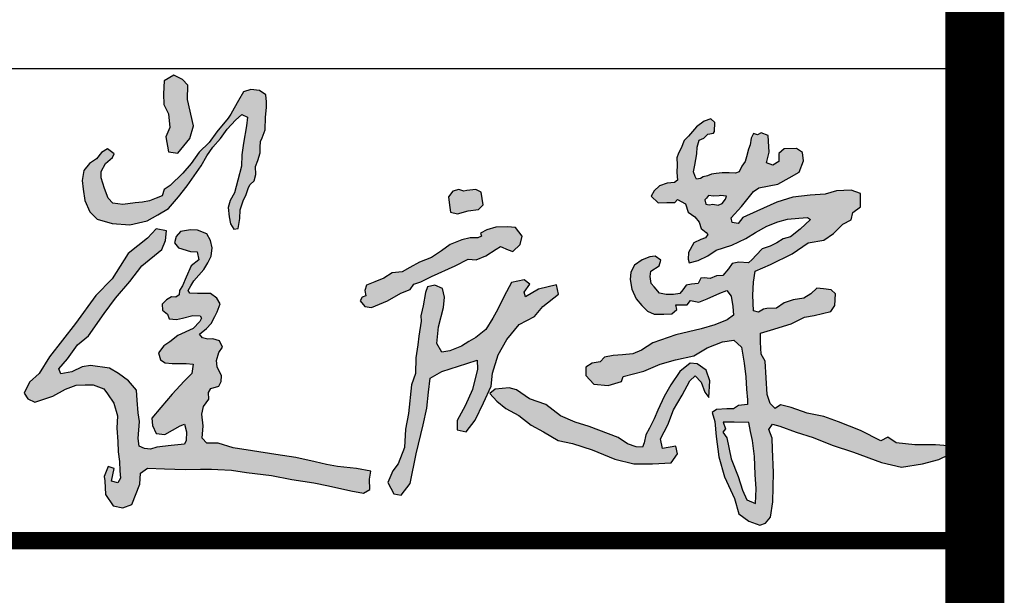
# Model space of a CAD drawing. Extents: x 687841 to 771941, y 252015 to 732780.
# Tile 20 of 98: x 769323 to 770991, y 327631 to 328606. Entities that reach past the tile are written whole.
import ezdxf

# ---------------------------------------------------------------- set-up
doc = ezdxf.new("R2010")
doc.units = 0
doc.header["$LTSCALE"] = 1000
doc.header["$MEASUREMENT"] = 0
doc.layers.get('0').update_dxf_attribs({"linetype": 'CONTINUOUS'})
doc.layers.add('PUB_TITLE', color=4, linetype='CONTINUOUS')

# ---------------------------------------------------------------- blocks, each defined once
blk = doc.blocks.new('崔庆荣')
h = blk.add_hatch(color=3)
h.paths.add_polyline_path([(2828.9, -1198), (2764.3, -1195.5), (2714.2, -1195.5), (2725, -1225.9), (2713.6, -1240.5), (2731.3, -1266.4), (2750.9, -1359.6), (2781.3, -1437.6), (2801.6, -1498.3), (2819.8, -1541.9), (2859.4, -1559.1), (2862.4, -1493.3), (2857.3, -1429.5), (2854.3, -1348.4), (2846.2, -1277.5), (2837.1, -1238)], flags=16)
h.paths.add_polyline_path([(2696.5, -187.3), (2671.7, -187.7), (2650.3, -185.5), (2641.2, -197.4), (2633.9, -204.3), (2637.3, -223.5), (2652.1, -226.9), (2668.6, -224.5), (2692.9, -228.1), (2711, -221.4), (2724.6, -202), (2729.6, -188.5), (2702.7, -185.7)], flags=16)
h.paths.add_polyline_path([(2675.9, 100.4), (2677.7, 140.2), (2659.5, 157.1), (2630.5, 146.3), (2596.7, 120.9), (2561.1, 79.3), (2540.5, 59.9), (2527.2, 26.1), (2515.2, 3.2), (2509.1, -17.6), (2509.7, -47.8), (2509.1, -82.8), (2511.5, -116.6), (2497.6, -126.9), (2465, -129.9), (2431.1, -141.9), (2407, -164.3), (2394.3, -187.8), (2425.7, -217.4), (2463.8, -216.8), (2499.4, -216.2), (2512.1, -202.3), (2546.5, -222.2), (2559.4, -260.2), (2588.3, -280), (2608.1, -304.3), (2617.2, -332.5), (2639.3, -350.7), (2647.1, -358.4), (2635.8, -374.4), (2616, -382), (2583.5, -396.9), (2560.8, -440), (2559.3, -469.4), (2563.1, -485.2), (2603.9, -475.4), (2646.2, -453.5), (2683.9, -428.6), (2753.4, -406), (2816.1, -376.6), (2858.4, -350.1), (2909.1, -321.4), (2958.9, -302.6), (3002, -290.5), (3051.8, -286.7), (3090.4, -283), (3104.7, -292.8), (3057.9, -335), (3014.8, -369.8), (2983.1, -378.8), (2954.4, -396.9), (2924.9, -411.3), (2888.7, -423.3), (2862.2, -450.5), (2844.8, -470.1), (2828.2, -485.2), (2784.4, -483), (2755, -489), (2739.1, -512.6), (2714.1, -541.2), (2685, -542.8), (2656.9, -555), (2630.9, -552.9), (2615.5, -553.9), (2602.8, -577.8), (2573.6, -580.9), (2550.3, -585.7), (2534.9, -605.8), (2521.2, -621.7), (2493.1, -626), (2461.3, -627), (2430.5, -621.2), (2407.7, -593.1), (2394.7, -577.1), (2389.7, -546), (2391.8, -523.2), (2430, -498.8), (2436.9, -473.9), (2412, -455.9), (2388.1, -459.1), (2353.6, -472.3), (2320.2, -495.1), (2303.3, -526.9), (2300.6, -560.3), (2308, -603.2), (2327.3, -645.8), (2352.3, -675.5), (2377.3, -700.5), (2407.7, -714.2), (2450.5, -714.2), (2486.8, -713), (2508.2, -693.4), (2504.7, -672), (2554.6, -672), (2568.9, -653.5), (2605.8, -660.1), (2643.3, -645.8), (2700.4, -621.4), (2730.8, -609.5), (2750.4, -633.9), (2757.6, -679.7), (2761.1, -718.3), (2733.2, -739.1), (2677.1, -761.9), (2616.2, -780), (2503.9, -806.6), (2402, -842.8), (2351.6, -874.2), (2311.6, -891.3), (2266.9, -895.1), (2224, -897.9), (2186, -906.5), (2166.9, -926.5), (2130.8, -932.2), (2102.2, -950.2), (2103.2, -987.3), (2138.4, -1026.3), (2202.1, -1033), (2262.1, -1014.9), (2268.8, -992.1), (2361.1, -968.3), (2434.4, -937.9), (2502.9, -917.9), (2584.8, -900.8), (2643.8, -864.6), (2711.3, -838), (2761.8, -830.4), (2796, -860.8), (2808.7, -933), (2816.2, -993.9), (2818.4, -1049.4), (2823.7, -1096.4), (2823.7, -1117.7), (2783.1, -1120.9), (2761.7, -1136.9), (2731.8, -1136.9), (2684.8, -1139.1), (2665.6, -1152.9), (2677.3, -1193.5), (2683.6, -1260), (2695.5, -1350.5), (2720.7, -1439), (2765.4, -1535.9), (2784.8, -1604), (2829.4, -1636.8), (2878.2, -1654.4), (2904.3, -1646), (2925.3, -1620), (2936.3, -1551), (2938.9, -1420.4), (2935.2, -1316.2), (2933.5, -1267), (2918.1, -1228.4), (2934.5, -1204.6), (2967.2, -1214.3), (3040.9, -1240.3), (3116.8, -1264.1), (3200.8, -1298.8), (3296, -1329.7), (3421, -1376.1), (3509.1, -1396.3), (3603.1, -1382.1), (3676.9, -1361.8), (3722.1, -1340.4), (3717.4, -1301.2), (3661.4, -1297.6), (3568.6, -1297.6), (3486.5, -1288.1), (3449.6, -1263.1), (3417.4, -1279.8), (3327, -1233.4), (3229.4, -1194.1), (3163.9, -1170.4), (3088.9, -1156.1), (3017.5, -1129.9), (2971.1, -1118), (2946.1, -1134.7), (2924.7, -1112.1), (2910.4, -1072.8), (2901.5, -923.6), (2884.5, -893.3), (2880.8, -838.6), (2880.8, -799.5), (2926.6, -785.5), (3017.4, -757.5), (3077.3, -727.2), (3120.1, -719.8), (3195.4, -702.8), (3213.2, -675.5), (3216.1, -623.1), (3196.9, -605.4), (3162.2, -601), (3131.9, -598.8), (3106.1, -623.1), (3074.3, -642.3), (3027, -649.7), (2986.4, -664.5), (2952.4, -687.3), (2910.3, -689.6), (2894.1, -692.5), (2872.7, -705.8), (2849.8, -699.2), (2846.9, -630), (2849.7, -571.4), (2857.2, -523.1), (2926, -493.3), (3022.8, -445.9), (3093.5, -395.7), (3164.3, -384.5), (3207.1, -354.8), (3249, -312.9), (3285.2, -293.4), (3292.7, -260.8), (3327.7, -235.2), (3327.7, -175.7), (3284.8, -161.1), (3220.1, -164.3), (3168.9, -179.9), (3103.1, -183), (3024.8, -192.4), (2953.7, -214.4), (2864.9, -255.1), (2802.1, -283.8), (2781.4, -309.3), (2755.3, -306.2), (2750, -284.3), (2797, -234.2), (2850.3, -167.4), (2873.3, -151.7), (2957.9, -134), (3009.1, -106.8), (3053, -81.8), (3072.8, -30.7), (3068.6, 6.9), (3042.5, 24.7), (2987.1, 23.6), (2963.1, 1.7), (2963.1, -33.8), (2936, -50.5), (2908.8, -39), (2919.3, 8), (2916.9, 56.9), (2915.7, 81.8), (2884, 94), (2868, 85.7), (2849.5, 90.9), (2840.2, 70.3), (2835.1, 41), (2828.4, 22), (2819.2, -13), (2812.5, -34), (2797.5, -54.6), (2785.7, -79.8), (2770.3, -86), (2742, -83.4), (2710.1, -83.4), (2683.8, -87), (2662.2, -90.1), (2644.7, -97.3), (2625.7, -101.9), (2613.9, -109.6), (2595.9, -112.2), (2589.7, -100.9), (2582, -79.3), (2589.2, -50), (2597.9, -0.1), (2598.4, 30.7), (2608.7, 62.1), (2628.8, 69.8), (2646.8, 88.8), (2671.5, 93.4)])
h.paths.add_polyline_path([(1761.7, -1042.6), (1699.4, -1049.4), (1675.1, -1067.9), (1706.3, -1102), (1745.7, -1135.1), (1804.1, -1166.2), (1858.6, -1209), (1914.6, -1239.5), (1979.3, -1278.1), (2042.8, -1290.5), (2131.2, -1319.1), (2232.1, -1360.2), (2316.7, -1381.3), (2400.2, -1381.3), (2483.6, -1377.6), (2511, -1336.6), (2503.5, -1303), (2445, -1312.9), (2435, -1270.6), (2468.6, -1207.2), (2493.5, -1141.2), (2532.1, -1075.3), (2565.8, -1011.9), (2589.4, -989.5), (2616.8, -1016.8), (2633, -1061.6), (2651.7, -1085.3), (2655.4, -1011.9), (2639.2, -963.3), (2599.4, -936), (2568.2, -932.2), (2522.2, -969.9), (2481.1, -1029.4), (2451.6, -1080.8), (2423.4, -1142.9), (2406.8, -1181.5), (2386.6, -1222.6), (2370.7, -1252), (2362.7, -1287.6), (2355.9, -1307.2), (2327.7, -1306.5), (2287.9, -1291.8), (2246.8, -1264.9), (2118.3, -1214.8), (2055, -1195.5), (1989.3, -1167.7), (1925.2, -1117.5), (1851, -1092.1), (1793.1, -1051.9)])
h.paths.add_polyline_path([(1463.5, -599.6), (1429.8, -585.6), (1397.2, -592.7), (1387.5, -617.9), (1378.5, -677.2), (1373, -696.6), (1367.8, -721.6), (1368.2, -746), (1358.7, -812.7), (1353.3, -851.1), (1345, -909.4), (1344.1, -979.5), (1325.1, -1028.7), (1312.1, -1156.8), (1299.4, -1227.6), (1295.1, -1308.4), (1266.7, -1382.1), (1242.6, -1413.3), (1219.9, -1464.4), (1246.9, -1515.4), (1279.5, -1521.1), (1320.6, -1470), (1346.2, -1336.8), (1377.4, -1207.8), (1394.4, -1132.7), (1401.5, -1061.8), (1408.6, -999.4), (1461.1, -969.6), (1571.7, -934.2), (1618.7, -919.2), (1620, -959.7), (1597.3, -1050.4), (1564.6, -1122.7), (1529.2, -1187.9), (1529.2, -1230.5), (1568.9, -1239), (1610, -1186.5), (1646.9, -1110), (1681, -1034.8), (1686.7, -976.7), (1712.2, -895.9), (1750.5, -827.9), (1805.8, -759.8), (1873.9, -724.4), (1911.3, -680.3), (1980.6, -624.5), (1971.6, -583.1), (1891.2, -603.2), (1834.2, -636.7), (1827.5, -615.5), (1853.2, -580.9), (1828.6, -560.8), (1771.6, -573.1), (1738.1, -633.4), (1710.1, -692.6), (1687.8, -732.8), (1657.6, -783), (1612.9, -818.8), (1581.6, -835.5), (1549.2, -856.7), (1496.7, -877.9), (1460.9, -883.5), (1438.6, -845.6), (1446.4, -770.7), (1468.7, -684.8), (1473.2, -637.9)])
h.paths.add_polyline_path([(1754.1, -325.6), (1701.1, -326.9), (1661.7, -338.5), (1633.3, -352.7), (1637.1, -366.9), (1621, -374), (1587.4, -374), (1550.5, -382.4), (1498, -403.9), (1459.8, -432.5), (1414.6, -461.6), (1361.5, -482.1), (1318, -506.1), (1284.9, -525), (1239.2, -530.7), (1202.5, -554.3), (1163, -570.3), (1124.8, -584.6), (1117.9, -609.2), (1122.5, -633.1), (1106.5, -638.9), (1097.3, -654.8), (1118.5, -680.5), (1147, -684), (1219, -654.3), (1278.5, -620.6), (1320.6, -605), (1335.7, -579.8), (1367.1, -570.2), (1414.6, -546.5), (1521.1, -499.1), (1578, -469.4), (1614.2, -471.9), (1656.8, -453.9), (1703.4, -424.1), (1722.8, -412.5), (1756.4, -428), (1777.1, -434.5), (1809.4, -403.5), (1819.7, -366), (1790, -328.6)])
h.paths.add_polyline_path([(1558.5, -165.4), (1537.3, -158.1), (1509.6, -165.4), (1491.3, -191.7), (1495.7, -228.3), (1500.1, -258.9), (1531.5, -267), (1578.3, -253.8), (1625.1, -247.2), (1644.8, -226.1), (1636.7, -170.6), (1612.6, -158.1), (1572.4, -163.3)])
h.paths.add_polyline_path([(234.3, -343.1), (188.2, -334.3), (149.8, -376), (63.1, -444), (-8.4, -556.5), (-81.2, -630.5), (-171.3, -755.8), (-287.7, -904.7), (-334.3, -979.2), (-376.2, -1018), (-401, -1066.1), (-384, -1092.4), (-352.9, -1106.4), (-272.2, -1080), (-216.3, -1049), (-168.2, -1030.4), (-129.4, -1028.8), (-93.7, -1028.8), (-45.5, -1047.4), (-28.5, -1069.2), (-0.5, -1111), (15.1, -1168.2), (12.7, -1223.2), (16.3, -1281.8), (18.8, -1328.3), (24.7, -1370.6), (25.3, -1413.3), (28.3, -1445.2), (17.5, -1465.7), (-12, -1458.5), (0, -1403.1), (-25.9, -1392.9), (-43.4, -1438.6), (-41.6, -1457.3), (-37.8, -1518.9), (-3.8, -1568.6), (38.7, -1578.3), (79.9, -1562.5), (115.1, -1471.6), (117.6, -1423.1), (149.1, -1401.2), (225.6, -1403.7), (271.7, -1404.9), (320.2, -1407.3), (385.8, -1406.1), (434.3, -1406.1), (462.2, -1407.3), (522.9, -1409.7), (589.7, -1420.6), (702, -1434.1), (793.1, -1451.9), (890.2, -1466.4), (956.6, -1480), (1055.4, -1502.2), (1112.5, -1512.4), (1139.8, -1495.4), (1138.9, -1449.4), (1144, -1414.5), (1080.2, -1402.6), (996.7, -1394.1), (946.4, -1383.9), (897, -1372.8), (810.1, -1354.1), (720.7, -1339.6), (616.8, -1323.4), (531.6, -1310.7), (463.5, -1290.2), (414.1, -1290.2), (392.8, -1267.3), (397.6, -1211.5), (390.8, -1159.5), (398.5, -1125.5), (423.2, -1094), (420.6, -1064.2), (431.7, -1045.5), (467.5, -1035.3), (477.7, -1014), (478.5, -988.5), (459, -948.5), (457.3, -920.4), (467.5, -885.5), (482.8, -860.8), (470.5, -833.7), (440.7, -824.7), (417.9, -826.5), (394.6, -819.9), (380.3, -803.2), (411.4, -777.5), (432.9, -756), (449.6, -725), (459.4, -704.4), (472.8, -668.2), (458.7, -642.7), (430.5, -621.9), (372.2, -622.6), (337.3, -620.6), (330.2, -608.8), (342.1, -587.7), (355.7, -565.9), (400, -514.8), (418.4, -485.8), (433.2, -456.1), (437.3, -418.8), (430.2, -385.6), (413.6, -355.9), (372.7, -339.3), (341.2, -337.6), (296.7, -345.9), (276.6, -367.8), (268.8, -395.7), (287.2, -418.8), (340.6, -435.4), (370.9, -436), (378.6, -471.5), (344.2, -498.2), (322.2, -548.6), (304.4, -587.7), (292, -608.5), (289.6, -627.5), (276, -638.7), (255.8, -637.5), (233.8, -650), (214.2, -669.8), (216, -695.9), (238, -714.8), (245.7, -734.4), (277.7, -737.4), (304.4, -731.4), (351.3, -720.2), (383.3, -721.4), (390.5, -731.4), (382.8, -747.5), (353.1, -778.3), (284.4, -809.8), (248.3, -837.3), (221.8, -856.2), (198.1, -886.6), (207.5, -917.9), (227.5, -931.2), (259.7, -934.9), (321.4, -934.9), (352.7, -936.8), (346.1, -979.5), (313.1, -1013.1), (259.3, -1070.6), (208.5, -1131.1), (168.5, -1178.6), (171.1, -1210.5), (187.5, -1247.1), (225.7, -1250.9), (295.2, -1212.8), (314.6, -1204.5), (322.8, -1238.2), (322.1, -1277.7), (314.6, -1294.2), (254.1, -1299.4), (190.5, -1306.9), (162.9, -1315.8), (136, -1312.9), (112, -1303.1), (107.5, -1268.8), (112.8, -1193.3), (107.5, -1153.8), (103.1, -1097.7), (99.5, -1053.2), (64.9, -1011.8), (20.1, -979), (-20.3, -955.8), (-105, -942.8), (-141.6, -948.8), (-188.7, -971.9), (-236.6, -980.1), (-246.3, -957.7), (-206.7, -912.9), (-162.6, -851.7), (-114, -810.6), (-43.9, -712), (6.3, -642.7), (70.9, -568.6), (123.5, -499.3), (213, -426.3), (229.6, -385.7)])
h.paths.add_polyline_path([(-11.9, 10.2), (-28.8, 23.1), (-56.6, 7.2), (-78.4, -22.1), (-108.7, -42.9), (-134.4, -74), (-142.3, -118.4), (-137.5, -156.5), (-130.4, -208.1), (-108.2, -258), (-75.6, -291.3), (-8.2, -309.6), (70.4, -316.7), (148.2, -298.5), (195.1, -271.5), (242.7, -243.8), (287.9, -191.4), (326, -141.4), (388, -53.6), (413.2, -8), (439.9, 30.6), (474.3, 68.4), (503.8, 111.2), (541, 151.2), (569, 175.7), (595, 164.5), (590.8, 125.9), (577.5, 48.1), (570.2, -4.2), (567.4, -55), (551.4, -116.7), (536.8, -172.8), (517.3, -207.9), (508.2, -238.5), (512.4, -279.6), (519.5, -311.1), (533.2, -336), (553.3, -332.1), (561.1, -288.1), (562.1, -249), (575.3, -209.4), (589, -180.1), (599.2, -149.8), (607.1, -135.7), (625.1, -120), (631.6, -91.9), (630.6, -56.2), (641.3, -28.9), (651.1, 4.8), (651.1, 29.7), (652.6, 55.1), (660.9, 71.3), (673.1, 108.2), (674.6, 163.4), (679, 206.9), (680, 231.8), (676.4, 264.1), (648.2, 283.3), (610.1, 287.2), (577.4, 276.8), (554.3, 238.7), (535, 204.4), (520, 177.1), (509.2, 159), (458.4, 99.3), (423.9, 50.7), (379.5, 8.2), (343.8, -42.3), (306.8, -86), (249.6, -140.2), (223.6, -158.8), (214.4, -187.1), (187.9, -197), (158.3, -209.3), (126.3, -214.2), (93.6, -218.5), (39.4, -224.7), (-4.9, -219.1), (-25.9, -197), (-41.9, -153.9), (-56.7, -107.1), (-57.3, -77.6), (-37.6, -43.1), (-7.4, -15.4), (0, 0)])
h.paths.add_polyline_path([(304.7, 331.5), (266.3, 350.7), (222.8, 326.4), (220.2, 267.6), (221.5, 220.3), (242, 179.4), (248.4, 118), (230.5, 77.1), (242, 9.4), (284.2, 4.3), (337.9, 69.5), (354.6, 125.7), (327.7, 243.3), (329, 307.2)])
for points in [[(304.7, 331.5), (266.3, 350.7), (222.8, 326.4), (220.2, 267.6), (221.5, 220.3), (242, 179.4), (248.4, 118), (230.5, 77.1), (242, 9.4), (284.2, 4.3), (337.9, 69.5), (354.6, 125.7), (327.7, 243.3), (329, 307.2)], [(-11.9, 10.2), (-28.8, 23.1), (-56.6, 7.2), (-78.4, -22.1), (-108.7, -42.9), (-134.4, -74), (-142.3, -118.4), (-137.5, -156.5), (-130.4, -208.1), (-108.2, -258), (-75.6, -291.3), (-8.2, -309.6), (70.4, -316.7), (148.2, -298.5), (195.1, -271.5), (242.7, -243.8), (287.9, -191.4), (326, -141.4), (388, -53.6), (413.2, -8), (439.9, 30.6), (474.3, 68.4), (503.8, 111.2), (541, 151.2), (569, 175.7), (595, 164.5), (590.8, 125.9), (577.5, 48.1), (570.2, -4.2), (567.4, -55), (551.4, -116.7), (536.8, -172.8), (517.3, -207.9), (508.2, -238.5), (512.4, -279.6), (519.5, -311.1), (533.2, -336), (553.3, -332.1), (561.1, -288.1), (562.1, -249), (575.3, -209.4), (589, -180.1), (599.2, -149.8), (607.1, -135.7), (625.1, -120), (631.6, -91.9), (630.6, -56.2), (641.3, -28.9), (651.1, 4.8), (651.1, 29.7), (652.6, 55.1), (660.9, 71.3), (673.1, 108.2), (674.6, 163.4), (679, 206.9), (680, 231.8), (676.4, 264.1), (648.2, 283.3), (610.1, 287.2), (577.4, 276.8), (554.3, 238.7), (535, 204.4), (520, 177.1), (509.2, 159), (458.4, 99.3), (423.9, 50.7), (379.5, 8.2), (343.8, -42.3), (306.8, -86), (249.6, -140.2), (223.6, -158.8), (214.4, -187.1), (187.9, -197), (158.3, -209.3), (126.3, -214.2), (93.6, -218.5), (39.4, -224.7), (-4.9, -219.1), (-25.9, -197), (-41.9, -153.9), (-56.7, -107.1), (-57.3, -77.6), (-37.6, -43.1), (-7.4, -15.4), (0, 0)], [(2675.9, 100.4), (2677.7, 140.2), (2659.5, 157.1), (2630.5, 146.3), (2596.7, 120.9), (2561.1, 79.3), (2540.5, 59.9), (2527.2, 26.1), (2515.2, 3.2), (2509.1, -17.6), (2509.7, -47.8), (2509.1, -82.8), (2511.5, -116.6), (2497.6, -126.9), (2465, -129.9), (2431.1, -141.9), (2407, -164.3), (2394.3, -187.8), (2425.7, -217.4), (2463.8, -216.8), (2499.4, -216.2), (2512.1, -202.3), (2546.5, -222.2), (2559.4, -260.2), (2588.3, -280), (2608.1, -304.3), (2617.2, -332.5), (2639.3, -350.7), (2647.1, -358.4), (2635.8, -374.4), (2616, -382), (2583.5, -396.9), (2560.8, -440), (2559.3, -469.4), (2563.1, -485.2), (2603.9, -475.4), (2646.2, -453.5), (2683.9, -428.6), (2753.4, -406), (2816.1, -376.6), (2858.4, -350.1), (2909.1, -321.4), (2958.9, -302.6), (3002, -290.5), (3051.8, -286.7), (3090.4, -283), (3104.7, -292.8), (3057.9, -335), (3014.8, -369.8), (2983.1, -378.8), (2954.4, -396.9), (2924.9, -411.3), (2888.7, -423.3), (2862.2, -450.5), (2844.8, -470.1), (2828.2, -485.2), (2784.4, -483), (2755, -489), (2739.1, -512.6), (2714.1, -541.2), (2685, -542.8), (2656.9, -555), (2630.9, -552.9), (2615.5, -553.9), (2602.8, -577.8), (2573.6, -580.9), (2550.3, -585.7), (2534.9, -605.8), (2521.2, -621.7), (2493.1, -626), (2461.3, -627), (2430.5, -621.2), (2407.7, -593.1), (2394.7, -577.1), (2389.7, -546), (2391.8, -523.2), (2430, -498.8), (2436.9, -473.9), (2412, -455.9), (2388.1, -459.1), (2353.6, -472.3), (2320.2, -495.1), (2303.3, -526.9), (2300.6, -560.3), (2308, -603.2), (2327.3, -645.8), (2352.3, -675.5), (2377.3, -700.5), (2407.7, -714.2), (2450.5, -714.2), (2486.8, -713), (2508.2, -693.4), (2504.7, -672), (2554.6, -672), (2568.9, -653.5), (2605.8, -660.1), (2643.3, -645.8), (2700.4, -621.4), (2730.8, -609.5), (2750.4, -633.9), (2757.6, -679.7), (2761.1, -718.3), (2733.2, -739.1), (2677.1, -761.9), (2616.2, -780), (2503.9, -806.6), (2402, -842.8), (2351.6, -874.2), (2311.6, -891.3), (2266.9, -895.1), (2224, -897.9), (2186, -906.5), (2166.9, -926.5), (2130.8, -932.2), (2102.2, -950.2), (2103.2, -987.3), (2138.4, -1026.3), (2202.1, -1033), (2262.1, -1014.9), (2268.8, -992.1), (2361.1, -968.3), (2434.4, -937.9), (2502.9, -917.9), (2584.8, -900.8), (2643.8, -864.6), (2711.3, -838), (2761.8, -830.4), (2796, -860.8), (2808.7, -933), (2816.2, -993.9), (2818.4, -1049.4), (2823.7, -1096.4), (2823.7, -1117.7), (2783.1, -1120.9), (2761.7, -1136.9), (2731.8, -1136.9), (2684.8, -1139.1), (2665.6, -1152.9), (2677.3, -1193.5), (2683.6, -1260), (2695.5, -1350.5), (2720.7, -1439), (2765.4, -1535.9), (2784.8, -1604), (2829.4, -1636.8), (2878.2, -1654.4), (2904.3, -1646), (2925.3, -1620), (2936.3, -1551), (2938.9, -1420.4), (2935.2, -1316.2), (2933.5, -1267), (2918.1, -1228.4), (2934.5, -1204.6), (2967.2, -1214.3), (3040.9, -1240.3), (3116.8, -1264.1), (3200.8, -1298.8), (3296, -1329.7), (3421, -1376.1), (3509.1, -1396.3), (3603.1, -1382.1), (3676.9, -1361.8), (3722.1, -1340.4), (3717.4, -1301.2), (3661.4, -1297.6), (3568.6, -1297.6), (3486.5, -1288.1), (3449.6, -1263.1), (3417.4, -1279.8), (3327, -1233.4), (3229.4, -1194.1), (3163.9, -1170.4), (3088.9, -1156.1), (3017.5, -1129.9), (2971.1, -1118), (2946.1, -1134.7), (2924.7, -1112.1), (2910.4, -1072.8), (2901.5, -923.6), (2884.5, -893.3), (2880.8, -838.6), (2880.8, -799.5), (2926.6, -785.5), (3017.4, -757.5), (3077.3, -727.2), (3120.1, -719.8), (3195.4, -702.8), (3213.2, -675.5), (3216.1, -623.1), (3196.9, -605.4), (3162.2, -601), (3131.9, -598.8), (3106.1, -623.1), (3074.3, -642.3), (3027, -649.7), (2986.4, -664.5), (2952.4, -687.3), (2910.3, -689.6), (2894.1, -692.5), (2872.7, -705.8), (2849.8, -699.2), (2846.9, -630), (2849.7, -571.4), (2857.2, -523.1), (2926, -493.3), (3022.8, -445.9), (3093.5, -395.7), (3164.3, -384.5), (3207.1, -354.8), (3249, -312.9), (3285.2, -293.4), (3292.7, -260.8), (3327.7, -235.2), (3327.7, -175.7), (3284.8, -161.1), (3220.1, -164.3), (3168.9, -179.9), (3103.1, -183), (3024.8, -192.4), (2953.7, -214.4), (2864.9, -255.1), (2802.1, -283.8), (2781.4, -309.3), (2755.3, -306.2), (2750, -284.3), (2797, -234.2), (2850.3, -167.4), (2873.3, -151.7), (2957.9, -134), (3009.1, -106.8), (3053, -81.8), (3072.8, -30.7), (3068.6, 6.9), (3042.5, 24.7), (2987.1, 23.6), (2963.1, 1.7), (2963.1, -33.8), (2936, -50.5), (2908.8, -39), (2919.3, 8), (2916.9, 56.9), (2915.7, 81.8), (2884, 94), (2868, 85.7), (2849.5, 90.9), (2840.2, 70.3), (2835.1, 41), (2828.4, 22), (2819.2, -13), (2812.5, -34), (2797.5, -54.6), (2785.7, -79.8), (2770.3, -86), (2742, -83.4), (2710.1, -83.4), (2683.8, -87), (2662.2, -90.1), (2644.7, -97.3), (2625.7, -101.9), (2613.9, -109.6), (2595.9, -112.2), (2589.7, -100.9), (2582, -79.3), (2589.2, -50), (2597.9, -0.1), (2598.4, 30.7), (2608.7, 62.1), (2628.8, 69.8), (2646.8, 88.8), (2671.5, 93.4)], [(1558.5, -165.4), (1537.3, -158.1), (1509.6, -165.4), (1491.3, -191.7), (1495.7, -228.3), (1500.1, -258.9), (1531.5, -267), (1578.3, -253.8), (1625.1, -247.2), (1644.8, -226.1), (1636.7, -170.6), (1612.6, -158.1), (1572.4, -163.3)], [(2696.5, -187.3), (2671.7, -187.7), (2650.3, -185.5), (2641.2, -197.4), (2633.9, -204.3), (2637.3, -223.5), (2652.1, -226.9), (2668.6, -224.5), (2692.9, -228.1), (2711, -221.4), (2724.6, -202), (2729.6, -188.5), (2702.7, -185.7)], [(234.3, -343.1), (188.2, -334.3), (149.8, -376), (63.1, -444), (-8.4, -556.5), (-81.2, -630.5), (-171.3, -755.8), (-287.7, -904.7), (-334.3, -979.2), (-376.2, -1018), (-401, -1066.1), (-384, -1092.4), (-352.9, -1106.4), (-272.2, -1080), (-216.3, -1049), (-168.2, -1030.4), (-129.4, -1028.8), (-93.7, -1028.8), (-93.7, -1028.8), (-45.5, -1047.4), (-28.5, -1069.2), (-0.5, -1111), (15.1, -1168.2), (12.7, -1223.2), (16.3, -1281.8), (18.8, -1328.3), (24.7, -1370.6), (25.3, -1413.3), (28.3, -1445.2), (17.5, -1465.7), (-12, -1458.5), (0, -1403.1), (-25.9, -1392.9), (-43.4, -1438.6), (-41.6, -1457.3), (-37.8, -1518.9), (-3.8, -1568.6), (38.7, -1578.3), (79.9, -1562.5), (115.1, -1471.6), (117.6, -1423.1), (149.1, -1401.2), (225.6, -1403.7), (271.7, -1404.9), (320.2, -1407.3), (385.8, -1406.1), (434.3, -1406.1), (462.2, -1407.3), (522.9, -1409.7), (589.7, -1420.6), (702, -1434.1), (793.1, -1451.9), (890.2, -1466.4), (956.6, -1480), (1055.4, -1502.2), (1112.5, -1512.4), (1139.8, -1495.4), (1138.9, -1449.4), (1144, -1414.5), (1080.2, -1402.6), (996.7, -1394.1), (946.4, -1383.9), (897, -1372.8), (810.1, -1354.1), (720.7, -1339.6), (616.8, -1323.4), (531.6, -1310.7), (463.5, -1290.2), (414.1, -1290.2), (392.8, -1267.3), (397.6, -1211.5), (390.8, -1159.5), (398.5, -1125.5), (423.2, -1094), (420.6, -1064.2), (431.7, -1045.5), (467.5, -1035.3), (477.7, -1014), (478.5, -988.5), (459, -948.5), (457.3, -920.4), (467.5, -885.5), (482.8, -860.8), (470.5, -833.7), (440.7, -824.7), (417.9, -826.5), (394.6, -819.9), (380.3, -803.2), (411.4, -777.5), (432.9, -756), (449.6, -725), (459.4, -704.4), (472.8, -668.2), (458.7, -642.7), (430.5, -621.9), (372.2, -622.6), (337.3, -620.6), (330.2, -608.8), (342.1, -587.7), (355.7, -565.9), (400, -514.8), (418.4, -485.8), (433.2, -456.1), (437.3, -418.8), (430.2, -385.6), (413.6, -355.9), (372.7, -339.3), (341.2, -337.6), (296.7, -345.9), (276.6, -367.8), (268.8, -395.7), (287.2, -418.8), (340.6, -435.4), (370.9, -436), (378.6, -471.5), (344.2, -498.2), (322.2, -548.6), (304.4, -587.7), (292, -608.5), (289.6, -627.5), (276, -638.7), (255.8, -637.5), (233.8, -650), (214.2, -669.8), (216, -695.9), (238, -714.8), (245.7, -734.4), (277.7, -737.4), (304.4, -731.4), (351.3, -720.2), (383.3, -721.4), (390.5, -731.4), (382.8, -747.5), (353.1, -778.3), (284.4, -809.8), (248.3, -837.3), (221.8, -856.2), (198.1, -886.6), (207.5, -917.9), (227.5, -931.2), (259.7, -934.9), (321.4, -934.9), (352.7, -936.8), (346.1, -979.5), (313.1, -1013.1), (259.3, -1070.6), (208.5, -1131.1), (168.5, -1178.6), (171.1, -1210.5), (187.5, -1247.1), (225.7, -1250.9), (295.2, -1212.8), (314.6, -1204.5), (322.8, -1238.2), (322.1, -1277.7), (314.6, -1294.2), (254.1, -1299.4), (190.5, -1306.9), (162.9, -1315.8), (136, -1312.9), (112, -1303.1), (107.5, -1268.8), (112.8, -1193.3), (107.5, -1153.8), (103.1, -1097.7), (99.5, -1053.2), (64.9, -1011.8), (20.1, -979), (-20.3, -955.8), (-105, -942.8), (-141.6, -948.8), (-188.7, -971.9), (-236.6, -980.1), (-246.3, -957.7), (-206.7, -912.9), (-162.6, -851.7), (-114, -810.6), (-43.9, -712), (6.3, -642.7), (70.9, -568.6), (123.5, -499.3), (213, -426.3), (229.6, -385.7)], [(1754.1, -325.6), (1701.1, -326.9), (1661.7, -338.5), (1633.3, -352.7), (1637.1, -366.9), (1621, -374), (1587.4, -374), (1550.5, -382.4), (1498, -403.9), (1459.8, -432.5), (1414.6, -461.6), (1361.5, -482.1), (1318, -506.1), (1284.9, -525), (1239.2, -530.7), (1202.5, -554.3), (1163, -570.3), (1124.8, -584.6), (1117.9, -609.2), (1122.5, -633.1), (1106.5, -638.9), (1097.3, -654.8), (1118.5, -680.5), (1147, -684), (1219, -654.3), (1278.5, -620.6), (1320.6, -605), (1335.7, -579.8), (1367.1, -570.2), (1414.6, -546.5), (1521.1, -499.1), (1578, -469.4), (1614.2, -471.9), (1656.8, -453.9), (1703.4, -424.1), (1722.8, -412.5), (1756.4, -428), (1777.1, -434.5), (1809.4, -403.5), (1819.7, -366), (1790, -328.6)], [(1463.5, -599.6), (1429.8, -585.6), (1397.2, -592.7), (1387.5, -617.9), (1378.5, -677.2), (1373, -696.6), (1367.8, -721.6), (1368.2, -746), (1358.7, -812.7), (1353.3, -851.1), (1345, -909.4), (1344.1, -979.5), (1325.1, -1028.7), (1312.1, -1156.8), (1299.4, -1227.6), (1295.1, -1308.4), (1266.7, -1382.1), (1242.6, -1413.3), (1219.9, -1464.4), (1246.9, -1515.4), (1279.5, -1521.1), (1320.6, -1470), (1346.2, -1336.8), (1377.4, -1207.8), (1394.4, -1132.7), (1401.5, -1061.8), (1408.6, -999.4), (1461.1, -969.6), (1571.7, -934.2), (1618.7, -919.2), (1620, -959.7), (1597.3, -1050.4), (1564.6, -1122.7), (1529.2, -1187.9), (1529.2, -1230.5), (1568.9, -1239), (1610, -1186.5), (1646.9, -1110), (1681, -1034.8), (1686.7, -976.7), (1712.2, -895.9), (1750.5, -827.9), (1805.8, -759.8), (1873.9, -724.4), (1911.3, -680.3), (1980.6, -624.5), (1971.6, -583.1), (1891.2, -603.2), (1834.2, -636.7), (1834.2, -636.7), (1827.5, -615.5), (1853.2, -580.9), (1828.6, -560.8), (1771.6, -573.1), (1738.1, -633.4), (1710.1, -692.6), (1687.8, -732.8), (1657.6, -783), (1612.9, -818.8), (1581.6, -835.5), (1549.2, -856.7), (1496.7, -877.9), (1460.9, -883.5), (1438.6, -845.6), (1446.4, -770.7), (1468.7, -684.8), (1473.2, -637.9)], [(1761.7, -1042.6), (1699.4, -1049.4), (1675.1, -1067.9), (1706.3, -1102), (1745.7, -1135.1), (1804.1, -1166.2), (1858.6, -1209), (1914.6, -1239.5), (1979.3, -1278.1), (2042.8, -1290.5), (2131.2, -1319.1), (2232.1, -1360.2), (2316.7, -1381.3), (2400.2, -1381.3), (2483.6, -1377.6), (2511, -1336.6), (2503.5, -1303), (2445, -1312.9), (2435, -1270.6), (2468.6, -1207.2), (2493.5, -1141.2), (2532.1, -1075.3), (2565.8, -1011.9), (2589.4, -989.5), (2616.8, -1016.8), (2633, -1061.6), (2651.7, -1085.3), (2655.4, -1011.9), (2639.2, -963.3), (2599.4, -936), (2568.2, -932.2), (2522.2, -969.9), (2481.1, -1029.4), (2451.6, -1080.8), (2423.4, -1142.9), (2406.8, -1181.5), (2386.6, -1222.6), (2370.7, -1252), (2362.7, -1287.6), (2355.9, -1307.2), (2327.7, -1306.5), (2287.9, -1291.8), (2246.8, -1264.9), (2118.3, -1214.8), (2055, -1195.5), (1989.3, -1167.7), (1925.2, -1117.5), (1851, -1092.1), (1793.1, -1051.9)], [(2828.9, -1198), (2764.3, -1195.5), (2714.2, -1195.5), (2725, -1225.9), (2713.6, -1240.5), (2731.3, -1266.4), (2750.9, -1359.6), (2781.3, -1437.6), (2801.6, -1498.3), (2819.8, -1541.9), (2859.4, -1559.1), (2862.4, -1493.3), (2857.3, -1429.5), (2854.3, -1348.4), (2846.2, -1277.5), (2837.1, -1238)]]:
    blk.add_lwpolyline(points, close=True)
blk = doc.blocks.new('wrtgtg')
at = {"color": 4}
blk.add_line((7804.3, -4841.2), (7804.3, 52558.8), dxfattribs=at)
at = {"layer": 'PUB_TITLE'}
for p, q in [((7804.3, -4841.2), (7804.3, 52558.8)), ((2204.3, 5558.8), (7804.3, 5558.8)), ((2204.3, 4758.8), (7804.3, 4758.8)), ((2204.3, 4758.8), (7804.3, 4758.8))]:
    blk.add_line(p, q, dxfattribs=at)
at = {"layer": 'PUB_TITLE', "const_width": 100}
blk.add_lwpolyline([(-72795.7, -4841.2), (7804.3, -4841.2), (7804.3, 52558.8), (-72795.7, 52558.8)], close=True, dxfattribs=at)
at = {"layer": 'PUB_TITLE', "const_width": 29.7}
blk.add_lwpolyline([(2204.3, 4758.8), (7804.3, 4758.8)], dxfattribs=at)
at = {"linetype": 'Continuous', "xscale": 0.38, "yscale": 0.38, "zscale": 0.38}
blk.add_blockref('崔庆荣', (6346.5, 5414.1), dxfattribs=at)

msp = doc.modelspace()

# ---------------------------------------------------------------- block references
msp.add_blockref('wrtgtg', (763136.5, 322964.7))

doc.saveas('drawing.dxf')
